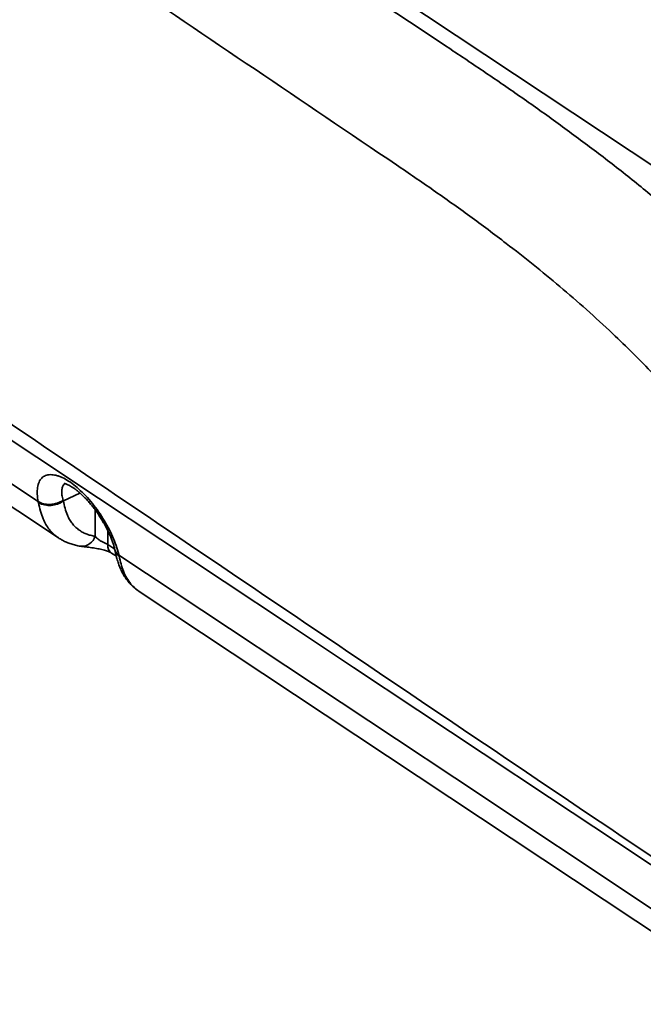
# Model space of a CAD drawing. Header units: millimetres. Extents: x -8713 to 3261, y -18743 to -8704.
# Tile 111 of 133: x 3128 to 3138, y -18295 to -18280. Entities that reach past the tile are written whole.
import ezdxf

# ---------------------------------------------------------------- set-up
doc = ezdxf.new("R2010")
doc.units = ezdxf.units.MM
doc.header["$LTSCALE"] = 10
doc.layers.add('1轮廓实线层', color=7, linetype='Continuous', lineweight=18)

msp = doc.modelspace()

# ---------------------------------------------------------------- linework, layer by layer
at = {"layer": '1轮廓实线层', "color": 7, "linetype": 'Continuous', "lineweight": 35}
for p, q in [((3138.494, -18281.989), (3129.768, -18276.198)), ((3134.465, -18279.598), (3135.025, -18279.97)), ((3129.165, -18287.181), (3128.898, -18287.308)), ((3128.894, -18287.296), (3128.898, -18287.308)), ((3129.409, -18287.876), (3129.409, -18287.451)), ((3129.612, -18287.785), (3129.613, -18288.011)), ((3129.613, -18288.011), (3129.725, -18288.086)), ((3129.674, -18288.147), (3129.751, -18288.198)), ((3129.792, -18288.181), (3134.257, -18291.143)), ((3130.116, -18288.763), (3130.119, -18288.765)), ((3130.119, -18288.765), (3138.845, -18294.556)), ((3134.257, -18291.143), (3135.196, -18291.766)), ((3135.196, -18291.766), (3138.518, -18293.971))]:
    msp.add_line(p, q, dxfattribs=at)
at = {"layer": '1轮廓实线层', "color": 7, "linetype": 'Continuous', "lineweight": 35, "flags": 128}
for points in [[(3134.465, -18279.598), (3133.245, -18278.789), (3132.044, -18277.992), (3130.861, -18277.207), (3129.695, -18276.433)], [(3119.767, -18281.528), (3127.322, -18286.542), (3128.493, -18287.319)], [(3120.094, -18282.112), (3120.245, -18282.213), (3128.82, -18287.903)], [(3127.491, -18285.955), (3128.47, -18286.604), (3129.462, -18287.263), (3130.468, -18287.93), (3131.487, -18288.606), (3132.521, -18289.292), (3133.569, -18289.988), (3134.604, -18290.675), (3135.655, -18291.372), (3136.72, -18292.079), (3137.801, -18292.796), (3138.898, -18293.524), (3140.011, -18294.263), (3141.141, -18295.012), (3141.737, -18295.408)]]:
    msp.add_lwpolyline(points, dxfattribs=at)
at = {"layer": '1轮廓实线层', "color": 7, "linetype": 'Continuous', "lineweight": 35}
for centre, radius, start, end in [((3128.675, -18286.998), 0.382, 242.2046, 305.7399), ((3129.194, -18287.814), 0.224, 267.7771, 343.9981), ((3129.768, -18288.023), 0.156, 175.7122, 232.6918), ((3129.871, -18288.074), 0.145, 193.5568, 238.8909)]:
    msp.add_arc(centre, radius, start, end, dxfattribs=at)
for points, knots in [([(3134.26, -18281.902), (3131.222, -18279.85), (3125.148, -18275.746), (3117.643, -18270.617), (3111.707, -18266.539), (3107.319, -18263.525), (3102.922, -18260.516), (3099.957, -18258.532), (3098.474, -18257.539)], [0, 0, 0, 0, 0.253594, 0.507199, 0.630403, 0.753608, 0.876808, 1, 1, 1, 1]), ([(3098.491, -18265.956), (3100.257, -18267.142), (3103.789, -18269.515), (3109.021, -18273.094), (3114.251, -18276.673), (3121.318, -18281.502), (3130.256, -18287.569), (3137.479, -18292.434), (3141.091, -18294.867)], [0, 0, 0, 0, 0.12348, 0.24697, 0.370463, 0.493953, 0.746981, 1, 1, 1, 1]), ([(3138.515, -18282.519), (3138.324, -18282.362), (3137.944, -18282.049), (3137.367, -18281.606), (3136.786, -18281.178), (3136.202, -18280.765), (3135.614, -18280.363), (3135.222, -18280.101), (3135.025, -18279.97)], [0, 0, 0, 0, 0.166338, 0.332715, 0.499075, 0.666042, 0.833022, 1, 1, 1, 1]), ([(3140.21, -18287.494), (3140.115, -18287.359), (3139.925, -18287.089), (3139.632, -18286.701), (3139.333, -18286.326), (3139.026, -18285.961), (3138.712, -18285.606), (3138.391, -18285.263), (3138.066, -18284.933), (3137.708, -18284.586), (3137.315, -18284.226), (3136.888, -18283.856), (3136.458, -18283.502), (3135.975, -18283.123), (3135.439, -18282.723), (3134.851, -18282.304), (3134.457, -18282.036), (3134.26, -18281.902)], [0, 0, 0, 0, 0.053823, 0.107692, 0.161566, 0.215398, 0.270474, 0.325581, 0.380695, 0.435781, 0.505969, 0.576188, 0.64642, 0.716625, 0.811073, 0.905539, 1, 1, 1, 1]), ([(3128.493, -18287.319), (3128.487, -18287.277), (3128.477, -18287.215), (3128.477, -18287.142), (3128.483, -18287.074), (3128.5, -18287.016), (3128.526, -18286.969), (3128.558, -18286.93), (3128.599, -18286.903), (3128.648, -18286.888), (3128.702, -18286.883), (3128.762, -18286.89), (3128.826, -18286.909), (3128.894, -18286.937), (3128.983, -18286.986), (3129.092, -18287.067), (3129.204, -18287.167), (3129.312, -18287.283), (3129.417, -18287.413), (3129.513, -18287.551), (3129.601, -18287.697), (3129.676, -18287.845), (3129.737, -18287.991), (3129.773, -18288.103), (3129.788, -18288.164), (3129.792, -18288.181)], [0, 0, 0, 0, 0.055154, 0.083537, 0.111919, 0.166984, 0.195353, 0.223721, 0.277961, 0.305924, 0.333887, 0.387039, 0.414442, 0.441844, 0.494253, 0.548221, 0.600412, 0.654126, 0.706638, 0.760648, 0.813927, 0.868694, 0.922987, 0.978784, 1, 1, 1, 1]), ([(3128.926, -18287.03), (3128.92, -18287.034), (3128.9, -18287.045), (3128.881, -18287.082), (3128.87, -18287.139), (3128.873, -18287.211), (3128.887, -18287.268), (3128.894, -18287.296)], [0, 0, 0, 0, 0.096862, 0.318853, 0.547407, 0.770583, 1, 1, 1, 1]), ([(3128.912, -18287.027), (3128.911, -18287.027), (3128.911, -18287.027), (3128.917, -18287.028), (3128.929, -18287.031), (3128.947, -18287.036), (3128.97, -18287.046), (3128.998, -18287.06), (3129.031, -18287.078), (3129.067, -18287.102), (3129.106, -18287.131), (3129.147, -18287.164), (3129.19, -18287.203), (3129.235, -18287.246), (3129.28, -18287.294), (3129.326, -18287.345), (3129.37, -18287.4), (3129.414, -18287.457), (3129.456, -18287.517), (3129.497, -18287.579), (3129.536, -18287.642), (3129.572, -18287.705), (3129.605, -18287.769), (3129.635, -18287.831), (3129.662, -18287.893), (3129.685, -18287.952), (3129.704, -18288.007), (3129.718, -18288.055), (3129.724, -18288.083), (3129.727, -18288.094)], [0, 0, 0, 0, 0.016346, 0.046745, 0.078462, 0.110862, 0.14427, 0.178765, 0.214263, 0.250589, 0.287159, 0.324241, 0.36243, 0.401479, 0.441138, 0.481171, 0.521174, 0.561419, 0.602176, 0.64328, 0.684538, 0.725696, 0.766807, 0.808118, 0.849495, 0.890565, 0.93102, 0.970603, 1, 1, 1, 1]), ([(3128.497, -18287.336), (3128.495, -18287.33), (3128.494, -18287.324), (3128.493, -18287.319), (3128.493, -18287.319)], [0, 0, 0, 0, 0.999631, 1, 1, 1, 1]), ([(3128.821, -18287.902), (3128.811, -18287.896), (3128.777, -18287.875), (3128.726, -18287.829), (3128.666, -18287.763), (3128.614, -18287.686), (3128.567, -18287.589), (3128.527, -18287.472), (3128.507, -18287.381), (3128.497, -18287.336)], [0, 0, 0, 0, 0.0529662, 0.1918784, 0.3318861, 0.475511, 0.6204255, 0.8094838, 1, 1, 1, 1]), ([(3128.898, -18287.308), (3128.907, -18287.348), (3128.924, -18287.428), (3128.957, -18287.528), (3128.996, -18287.607), (3129.037, -18287.67), (3129.086, -18287.725), (3129.141, -18287.771), (3129.201, -18287.81), (3129.265, -18287.84), (3129.335, -18287.863), (3129.384, -18287.872), (3129.409, -18287.876)], [0, 0, 0, 0, 0.132972, 0.266577, 0.356884, 0.447181, 0.540624, 0.634078, 0.724303, 0.814534, 0.907267, 1, 1, 1, 1]), ([(3129.409, -18287.876), (3129.415, -18287.883), (3129.427, -18287.898), (3129.448, -18287.918), (3129.472, -18287.936), (3129.496, -18287.951), (3129.519, -18287.963), (3129.535, -18287.971), (3129.552, -18287.979), (3129.569, -18287.987), (3129.587, -18287.996), (3129.602, -18288.004), (3129.609, -18288.009), (3129.613, -18288.011)], [0, 0, 0, 0, 0.144479, 0.291023, 0.409782, 0.532378, 0.607891, 0.685421, 0.71949, 0.801813, 0.887239, 0.943169, 1, 1, 1, 1]), ([(3128.82, -18287.902), (3128.836, -18287.913), (3128.872, -18287.936), (3128.933, -18287.967), (3129.003, -18287.995), (3129.076, -18288.017), (3129.137, -18288.032), (3129.174, -18288.036), (3129.185, -18288.037)], [0, 0, 0, 0, 0.143609, 0.332128, 0.523738, 0.717072, 0.915325, 1, 1, 1, 1]), ([(3129.185, -18288.038), (3129.187, -18288.038), (3129.203, -18288.041), (3129.235, -18288.045), (3129.281, -18288.051), (3129.33, -18288.057), (3129.379, -18288.064), (3129.428, -18288.072), (3129.474, -18288.08), (3129.517, -18288.089), (3129.557, -18288.1), (3129.593, -18288.11), (3129.622, -18288.121), (3129.645, -18288.131), (3129.662, -18288.14), (3129.671, -18288.145), (3129.673, -18288.147), (3129.673, -18288.147)], [0, 0, 0, 0, 0.016355, 0.116345, 0.21885, 0.310313, 0.404216, 0.491374, 0.57063, 0.64484, 0.715362, 0.781229, 0.84151, 0.89704, 0.949143, 0.997049, 1, 1, 1, 1]), ([(3129.727, -18288.094), (3129.728, -18288.098), (3129.729, -18288.102), (3129.73, -18288.106), (3129.73, -18288.108)], [0, 0, 0, 0, 0.703524, 1, 1, 1, 1]), ([(3129.728, -18288.094), (3129.731, -18288.104), (3129.737, -18288.126), (3129.759, -18288.156), (3129.781, -18288.172), (3129.792, -18288.181)], [0, 0, 0, 0, 0.305653, 0.652827, 1, 1, 1, 1]), ([(3129.73, -18288.108), (3129.731, -18288.113), (3129.739, -18288.148), (3129.753, -18288.212), (3129.777, -18288.295), (3129.804, -18288.372), (3129.836, -18288.442), (3129.871, -18288.506), (3129.911, -18288.567), (3129.957, -18288.625), (3130.008, -18288.678), (3130.056, -18288.72), (3130.089, -18288.743), (3130.102, -18288.752)], [0, 0, 0, 0, 0.0220242, 0.1475349, 0.2578898, 0.3614289, 0.4600339, 0.5547308, 0.6465743, 0.7445681, 0.8405152, 0.937412, 1, 1, 1, 1]), ([(3129.792, -18288.181), (3129.792, -18288.181), (3129.794, -18288.187), (3129.795, -18288.192), (3129.796, -18288.198)], [0, 0, 0, 0, 0.000369, 1, 1, 1, 1]), ([(3129.796, -18288.198), (3129.806, -18288.24), (3129.824, -18288.324), (3129.862, -18288.443), (3129.915, -18288.552), (3129.977, -18288.64), (3130.044, -18288.708), (3130.09, -18288.747), (3130.117, -18288.763), (3130.12, -18288.765)], [0, 0, 0, 0, 0.174561, 0.349798, 0.529169, 0.711, 0.847834, 0.98468, 1, 1, 1, 1])]:
    msp.add_open_spline(points, degree=3, knots=knots, dxfattribs=at)
msp.add_open_spline([(3128.894, -18287.296), (3128.879, -18287.306), (3128.85, -18287.324), (3128.798, -18287.345), (3128.744, -18287.359), (3128.687, -18287.366), (3128.632, -18287.365), (3128.58, -18287.357), (3128.532, -18287.342), (3128.506, -18287.326), (3128.493, -18287.319)], degree=3, dxfattribs=at)

doc.saveas('drawing.dxf')
